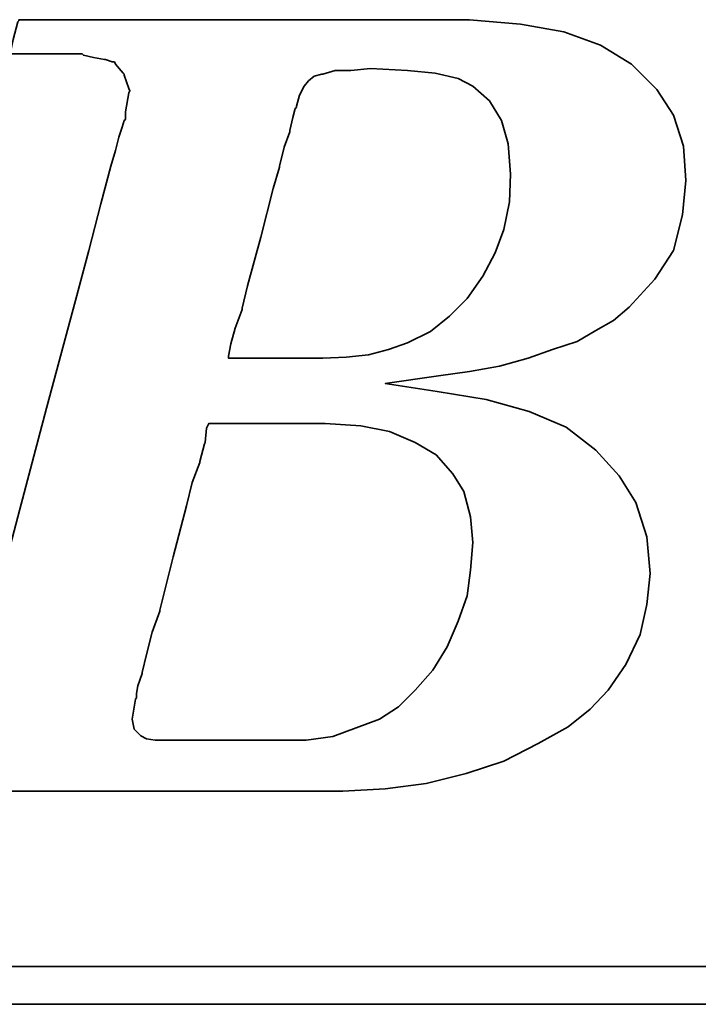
# Model space of a CAD drawing. Header units: inches. Extents: x 20 to 915, y 22 to 275.
# Tile 31 of 51: x 158.6 to 160.48, y 89.46 to 92.18. Entities that reach past the tile are written whole.
import ezdxf

# ---------------------------------------------------------------- set-up
doc = ezdxf.new("R2010")
doc.units = ezdxf.units.IN
doc.header["$LTSCALE"] = 0.1
doc.layers.add('DIM', color=4, linetype='Continuous')
doc.layers.add('layer 1', color=7, linetype='Continuous')

# ---------------------------------------------------------------- blocks, each defined once
blk = doc.blocks.new('TBI MOTION logo(完整正式版)')
at = {"layer": 'layer 1', "color": 22, "lineweight": 35}
for points, knots in [([(-64.65375, -6.86375), (-64.65375, -6.86375), (-64.84375, -7.29625), (-64.84375, -7.29625), (-64.84375, -7.29625), (-64.84375, -7.29625), (-64.86875, -7.34375), (-64.86875, -7.34375), (-64.86875, -7.34375), (-64.86875, -7.34375), (-64.86875, -7.36875), (-64.86875, -7.36875), (-64.86875, -7.36875), (-64.86875, -7.36875), (-65.15375, -7.65375), (-65.15375, -7.65375), (-65.15375, -7.65375), (-65.15375, -7.65375), (-65.17875, -7.65375), (-65.17875, -7.65375), (-65.17875, -7.65375), (-65.17875, -7.65375), (-65.20375, -7.67875), (-65.20375, -7.67875), (-65.20375, -7.67875), (-65.20375, -7.67875), (-65.58875, -7.87125), (-65.58875, -7.87125), (-65.58875, -7.87125), (-65.58875, -7.87125), (-65.63375, -7.87125), (-65.63375, -7.87125), (-65.63375, -7.87125), (-65.63375, -7.87125), (-65.65875, -7.89375), (-65.65875, -7.89375), (-65.65875, -7.89375), (-65.65875, -7.89375), (-66.09375, -7.94375), (-66.09375, -7.94375), (-66.09375, -7.94375), (-66.09375, -7.94375), (-66.11375, -7.94375), (-66.11375, -7.94375), (-66.11375, -7.94375), (-66.11375, -7.94375), (-66.16375, -7.94375), (-66.16375, -7.94375), (-66.16375, -7.94375), (-66.16375, -7.94375), (-66.30875, -7.94375), (-66.30875, -7.94375), (-66.30875, -7.94375), (-66.30875, -7.94375), (-66.69375, -7.94375), (-66.69375, -7.94375), (-66.69375, -7.94375), (-66.69375, -7.94375), (-67.07375, -7.94375), (-67.07375, -7.94375), (-67.07375, -7.94375), (-67.07375, -7.94375), (-67.12375, -7.94375), (-67.12375, -7.94375), (-67.12375, -7.94375), (-67.12375, -7.94375), (-67.12375, -7.96625), (-67.12375, -7.96625), (-67.12375, -7.96625), (-67.12375, -7.96625), (-67.14875, -7.99125), (-67.14875, -7.99125), (-67.14875, -7.99125), (-67.14875, -7.99125), (-67.24375, -8.34875), (-67.24375, -8.34875), (-67.24375, -8.34875), (-67.24375, -8.34875), (-67.31375, -8.68625), (-67.31375, -8.68625), (-67.31375, -8.68625), (-67.31375, -8.68625), (-67.26875, -8.68625), (-67.26875, -8.68625), (-67.26875, -8.68625), (-67.26875, -8.68625), (-67.07375, -8.68625), (-67.07375, -8.68625), (-67.07375, -8.68625), (-67.07375, -8.68625), (-66.54875, -8.68625), (-66.54875, -8.68625), (-66.54875, -8.68625), (-66.54875, -8.68625), (-65.82625, -8.68625), (-65.82625, -8.68625), (-65.82625, -8.68625), (-65.82625, -8.68625), (-65.01375, -8.68625), (-65.01375, -8.68625), (-65.01375, -8.68625), (-65.01375, -8.68625), (-64.05375, -8.68625), (-64.05375, -8.68625), (-64.05375, -8.68625), (-64.05375, -8.68625), (-62.08375, -8.68625), (-62.08375, -8.68625), (-62.08375, -8.68625), (-62.08375, -8.68625), (-60.06875, -8.68625), (-60.06875, -8.68625), (-60.06875, -8.68625), (-60.06875, -8.68625), (-59.10875, -8.68625), (-59.10875, -8.68625), (-59.10875, -8.68625), (-59.10875, -8.68625), (-58.29375, -8.68625), (-58.29375, -8.68625), (-58.29375, -8.68625), (-58.29375, -8.68625), (-57.57375, -8.68625), (-57.57375, -8.68625), (-57.57375, -8.68625), (-57.57375, -8.68625), (-57.04875, -8.68625), (-57.04875, -8.68625), (-57.04875, -8.68625), (-57.04875, -8.68625), (-56.85375, -8.68625), (-56.85375, -8.68625), (-56.85375, -8.68625), (-56.85375, -8.68625), (-56.70875, -8.68625), (-56.70875, -8.68625), (-56.70875, -8.68625), (-56.70875, -8.68625), (-56.61375, -8.68625), (-56.61375, -8.68625), (-56.61375, -8.68625), (-56.61375, -8.68625), (-56.56875, -8.68625), (-56.56875, -8.68625), (-56.56875, -8.68625), (-56.56875, -8.68625), (-55.65375, -8.63875), (-55.65375, -8.63875), (-55.65375, -8.63875), (-55.65375, -8.63875), (-54.76875, -8.51875), (-54.76875, -8.51875), (-54.76875, -8.51875), (-54.76875, -8.51875), (-53.90375, -8.30375), (-53.90375, -8.30375), (-53.90375, -8.30375), (-53.90375, -8.30375), (-53.08875, -8.03875), (-53.08875, -8.03875), (-53.08875, -8.03875), (-53.08875, -8.03875), (-52.34375, -7.65375), (-52.34375, -7.65375), (-52.34375, -7.65375), (-52.34375, -7.65375), (-51.69875, -7.29625), (-51.69875, -7.29625), (-51.69875, -7.29625), (-51.69875, -7.29625), (-51.21875, -6.91125), (-51.21875, -6.91125), (-51.21875, -6.91125), (-51.21875, -6.91125), (-50.83375, -6.50375), (-50.83375, -6.50375), (-50.83375, -6.50375), (-50.83375, -6.50375), (-50.44875, -5.94875), (-50.44875, -5.94875), (-50.44875, -5.94875), (-50.44875, -5.94875), (-50.13875, -5.30375), (-50.13875, -5.30375), (-50.13875, -5.30375), (-50.13875, -5.30375), (-49.99375, -4.65375), (-49.99375, -4.65375), (-49.99375, -4.65375), (-49.99375, -4.65375), (-49.92375, -3.98375), (-49.92375, -3.98375), (-49.92375, -3.98375), (-49.92375, -3.98375), (-49.99375, -3.19374), (-49.99375, -3.19374), (-49.99375, -3.19374), (-49.99375, -3.19374), (-50.23374, -2.44874), (-50.23374, -2.44874), (-50.23374, -2.44874), (-50.23374, -2.44874), (-50.59375, -1.87374), (-50.59375, -1.87374), (-50.59375, -1.87374), (-50.59375, -1.87374), (-51.09875, -1.31874), (-51.09875, -1.31874), (-51.09875, -1.31874), (-51.09875, -1.31874), (-51.74375, -0.81875), (-51.74375, -0.81875), (-51.74375, -0.81875), (-51.74375, -0.81875), (-52.53875, -0.48125), (-52.53875, -0.48125), (-52.53875, -0.48125), (-52.53875, -0.48125), (-53.47375, -0.21875), (-53.47375, -0.21875), (-53.47375, -0.21875), (-53.47375, -0.21875), (-54.52875, -0.04874), (-54.52875, -0.04874), (-54.52875, -0.04874), (-54.52875, -0.04874), (-55.65375, 0.12125), (-55.65375, 0.12125), (-55.65375, 0.12125), (-55.65375, 0.12125), (-54.50375, 0.28624), (-54.50375, 0.28624), (-54.50375, 0.28624), (-54.50375, 0.28624), (-53.83375, 0.38124), (-53.83375, 0.38124), (-53.83375, 0.38124), (-53.83375, 0.38124), (-53.18375, 0.50125), (-53.18375, 0.50125), (-53.18375, 0.50125), (-53.18375, 0.50125), (-52.55875, 0.66874), (-52.55875, 0.66874), (-52.55875, 0.66874), (-52.55875, 0.66874), (-52.03375, 0.86124), (-52.03375, 0.86124), (-52.03375, 0.86124), (-52.03375, 0.86124), (-51.50374, 1.03124), (-51.50374, 1.03124), (-51.50374, 1.03124), (-51.50374, 1.03124), (-51.09875, 1.27125), (-51.09875, 1.27125), (-51.09875, 1.27125), (-51.09875, 1.27125), (-50.71375, 1.48624), (-50.71375, 1.48624), (-50.71375, 1.48624), (-50.71375, 1.48624), (-50.37625, 1.77625), (-50.37625, 1.77625), (-50.37625, 1.77625), (-50.37625, 1.77625), (-49.82375, 2.37625), (-49.82375, 2.37625), (-49.82375, 2.37625), (-49.82375, 2.37625), (-49.41875, 2.99625), (-49.41875, 2.99625), (-49.41875, 2.99625), (-49.41875, 2.99625), (-49.22375, 3.76625), (-49.22375, 3.76625), (-49.22375, 3.76625), (-49.22375, 3.76625), (-49.15375, 4.50874), (-49.15375, 4.50874), (-49.15375, 4.50874), (-49.15375, 4.50874), (-49.20375, 5.25125), (-49.20375, 5.25125), (-49.20375, 5.25125), (-49.20375, 5.25125), (-49.41875, 5.92625), (-49.41875, 5.92625), (-49.41875, 5.92625), (-49.41875, 5.92625), (-49.77875, 6.47625), (-49.77875, 6.47625), (-49.77875, 6.47625), (-49.77875, 6.47625), (-50.33125, 7.02624), (-50.33125, 7.02624), (-50.33125, 7.02624), (-50.33125, 7.02624), (-51.00125, 7.43625), (-51.00125, 7.43625), (-51.00125, 7.43625), (-51.00125, 7.43625), (-51.79375, 7.72625), (-51.79375, 7.72625), (-51.79375, 7.72625), (-51.79375, 7.72625), (-52.72875, 7.89124), (-52.72875, 7.89124), (-52.72875, 7.89124), (-52.72875, 7.89124), (-53.83375, 7.98625), (-53.83375, 7.98625), (-53.83375, 7.98625), (-53.83375, 7.98625), (-53.92875, 7.98625), (-53.92875, 7.98625), (-53.92875, 7.98625), (-53.92875, 7.98625), (-54.26375, 7.98625), (-54.26375, 7.98625), (-54.26375, 7.98625), (-54.26375, 7.98625), (-54.74375, 7.98625), (-54.74375, 7.98625), (-54.74375, 7.98625), (-54.74375, 7.98625), (-55.36875, 7.98625), (-55.36875, 7.98625), (-55.36875, 7.98625), (-55.36875, 7.98625), (-56.13375, 7.98625), (-56.13375, 7.98625), (-56.13375, 7.98625), (-56.13375, 7.98625), (-56.94875, 7.98625), (-56.94875, 7.98625), (-56.94875, 7.98625), (-56.94875, 7.98625), (-58.77625, 7.98625), (-58.77625, 7.98625), (-58.77625, 7.98625), (-58.77625, 7.98625), (-60.59875, 7.98625), (-60.59875, 7.98625), (-60.59875, 7.98625), (-60.59875, 7.98625), (-61.41375, 7.98625), (-61.41375, 7.98625), (-61.41375, 7.98625), (-61.41375, 7.98625), (-62.17875, 7.98625), (-62.17875, 7.98625), (-62.17875, 7.98625), (-62.17875, 7.98625), (-62.80375, 7.98625), (-62.80375, 7.98625), (-62.80375, 7.98625), (-62.80375, 7.98625), (-63.30625, 7.98625), (-63.30625, 7.98625), (-63.30625, 7.98625), (-63.30625, 7.98625), (-63.57375, 7.98625), (-63.57375, 7.98625), (-63.57375, 7.98625), (-63.57375, 7.98625), (-63.57375, 7.96375), (-63.57375, 7.96375), (-63.57375, 7.96375), (-63.57375, 7.96375), (-63.59875, 7.94125), (-63.59875, 7.94125), (-63.59875, 7.94125), (-63.59875, 7.94125), (-63.69375, 7.55625), (-63.69375, 7.55625), (-63.69375, 7.55625), (-63.69375, 7.55625), (-63.76375, 7.24624), (-63.76375, 7.24624), (-63.76375, 7.24624), (-63.76375, 7.24624), (-63.23875, 7.24624), (-63.23875, 7.24624), (-63.23875, 7.24624), (-63.23875, 7.24624), (-62.75875, 7.24624), (-62.75875, 7.24624), (-62.75875, 7.24624), (-62.75875, 7.24624), (-62.61125, 7.24624), (-62.61125, 7.24624), (-62.61125, 7.24624), (-62.61125, 7.24624), (-62.56625, 7.24624), (-62.56625, 7.24624), (-62.56625, 7.24624), (-62.56625, 7.24624), (-62.22875, 7.24624), (-62.22875, 7.24624), (-62.22875, 7.24624), (-62.22875, 7.24624), (-62.20375, 7.24624), (-62.20375, 7.24624), (-62.20375, 7.24624), (-62.20375, 7.24624), (-62.17875, 7.21875), (-62.17875, 7.21875), (-62.17875, 7.21875), (-62.17875, 7.21875), (-61.96375, 7.17125), (-61.96375, 7.17125), (-61.96375, 7.17125), (-61.96375, 7.17125), (-61.72375, 7.12624), (-61.72375, 7.12624), (-61.72375, 7.12624), (-61.72375, 7.12624), (-61.70375, 7.12624), (-61.70375, 7.12624), (-61.70375, 7.12624), (-61.70375, 7.12624), (-61.55875, 7.07624), (-61.55875, 7.07624), (-61.55875, 7.07624), (-61.55875, 7.07624), (-61.50875, 7.07624), (-61.50875, 7.07624), (-61.50875, 7.07624), (-61.50875, 7.07624), (-61.48375, 7.02624), (-61.48375, 7.02624), (-61.48375, 7.02624), (-61.48375, 7.02624), (-61.31875, 6.83375), (-61.31875, 6.83375), (-61.31875, 6.83375), (-61.31875, 6.83375), (-61.29375, 6.81125), (-61.29375, 6.81125), (-61.29375, 6.81125), (-61.29375, 6.81125), (-61.29375, 6.78625), (-61.29375, 6.78625), (-61.29375, 6.78625), (-61.29375, 6.78625), (-61.19875, 6.50124), (-61.19875, 6.50124), (-61.19875, 6.50124), (-61.19875, 6.50124), (-61.17375, 6.45124), (-61.17375, 6.45124), (-61.17375, 6.45124), (-61.17375, 6.45124), (-61.19875, 6.40625), (-61.19875, 6.40625), (-61.19875, 6.40625), (-61.19875, 6.40625), (-61.26875, 5.99624), (-61.26875, 5.99624), (-61.26875, 5.99624), (-61.26875, 5.99624), (-61.26875, 5.85125), (-61.26875, 5.85125), (-61.26875, 5.85125), (-61.26875, 5.85125), (-61.26875, 5.82625), (-61.26875, 5.82625), (-61.26875, 5.82625), (-61.26875, 5.82625), (-61.29375, 5.80625), (-61.29375, 5.80625), (-61.29375, 5.80625), (-61.29375, 5.80625), (-61.34125, 5.66125), (-61.34125, 5.66125), (-61.34125, 5.66125), (-61.34125, 5.66125), (-61.41375, 5.44625), (-61.41375, 5.44625), (-61.41375, 5.44625), (-61.41375, 5.44625), (-61.48375, 5.15625), (-61.48375, 5.15625), (-61.48375, 5.15625), (-61.48375, 5.15625), (-61.58375, 4.82124), (-61.58375, 4.82124), (-61.58375, 4.82124), (-61.58375, 4.82124), (-61.79875, 4.00375), (-61.79875, 4.00375), (-61.79875, 4.00375), (-61.79875, 4.00375), (-62.05875, 2.99625), (-62.05875, 2.99625), (-62.05875, 2.99625), (-62.05875, 2.99625), (-62.34875, 1.91625), (-62.34875, 1.91625), (-62.34875, 1.91625), (-62.34875, 1.91625), (-62.97375, -0.41124), (-62.97375, -0.41124), (-62.97375, -0.41124), (-62.97375, -0.41124), (-63.59875, -2.75875), (-63.59875, -2.75875), (-63.59875, -2.75875), (-63.59875, -2.75875), (-63.88375, -3.86374), (-63.88375, -3.86374), (-63.88375, -3.86374), (-63.88375, -3.86374), (-64.14875, -4.82374), (-64.14875, -4.82374), (-64.14875, -4.82374), (-64.14875, -4.82374), (-64.36375, -5.64125), (-64.36375, -5.64125), (-64.36375, -5.64125), (-64.36375, -5.64125), (-64.43625, -5.97625), (-64.43625, -5.97625), (-64.43625, -5.97625), (-64.43625, -5.97625), (-64.50875, -6.28625), (-64.50875, -6.28625), (-64.50875, -6.28625), (-64.50875, -6.28625), (-64.50875, -6.30875), (-64.50875, -6.30875), (-64.50875, -6.30875), (-64.50875, -6.30875), (-64.57875, -6.50375), (-64.57875, -6.50375), (-64.57875, -6.50375), (-64.57875, -6.50375), (-64.62875, -6.69625), (-64.62875, -6.69625), (-64.62875, -6.69625), (-64.62875, -6.69625), (-64.62875, -6.76875), (-64.62875, -6.76875), (-64.62875, -6.76875), (-64.62875, -6.76875), (-64.62875, -6.81375), (-64.62875, -6.81375), (-64.62875, -6.81375), (-64.62875, -6.81375), (-64.62875, -6.83875), (-64.62875, -6.83875), (-64.62875, -6.83875), (-64.62875, -6.83875), (-64.65375, -6.86375), (-64.65375, -6.86375)], [0, 0, 0, 0, 0.00719424, 0.00719424, 0.00719424, 0.00719424, 0.01438849, 0.01438849, 0.01438849, 0.01438849, 0.02158273, 0.02158273, 0.02158273, 0.02158273, 0.02877698, 0.02877698, 0.02877698, 0.02877698, 0.03597122, 0.03597122, 0.03597122, 0.03597122, 0.04316547, 0.04316547, 0.04316547, 0.04316547, 0.05035971, 0.05035971, 0.05035971, 0.05035971, 0.05755396, 0.05755396, 0.05755396, 0.05755396, 0.0647482, 0.0647482, 0.0647482, 0.0647482, 0.07194245, 0.07194245, 0.07194245, 0.07194245, 0.07913669, 0.07913669, 0.07913669, 0.07913669, 0.08633094, 0.08633094, 0.08633094, 0.08633094, 0.09352518, 0.09352518, 0.09352518, 0.09352518, 0.10071942, 0.10071942, 0.10071942, 0.10071942, 0.10791367, 0.10791367, 0.10791367, 0.10791367, 0.11510791, 0.11510791, 0.11510791, 0.11510791, 0.12230216, 0.12230216, 0.12230216, 0.12230216, 0.1294964, 0.1294964, 0.1294964, 0.1294964, 0.13669065, 0.13669065, 0.13669065, 0.13669065, 0.14388489, 0.14388489, 0.14388489, 0.14388489, 0.15107914, 0.15107914, 0.15107914, 0.15107914, 0.15827338, 0.15827338, 0.15827338, 0.15827338, 0.16546763, 0.16546763, 0.16546763, 0.16546763, 0.17266187, 0.17266187, 0.17266187, 0.17266187, 0.17985612, 0.17985612, 0.17985612, 0.17985612, 0.18705036, 0.18705036, 0.18705036, 0.18705036, 0.1942446, 0.1942446, 0.1942446, 0.1942446, 0.20143885, 0.20143885, 0.20143885, 0.20143885, 0.20863309, 0.20863309, 0.20863309, 0.20863309, 0.21582734, 0.21582734, 0.21582734, 0.21582734, 0.22302158, 0.22302158, 0.22302158, 0.22302158, 0.23021583, 0.23021583, 0.23021583, 0.23021583, 0.23741007, 0.23741007, 0.23741007, 0.23741007, 0.24460432, 0.24460432, 0.24460432, 0.24460432, 0.25179856, 0.25179856, 0.25179856, 0.25179856, 0.25899281, 0.25899281, 0.25899281, 0.25899281, 0.26618705, 0.26618705, 0.26618705, 0.26618705, 0.27338129, 0.27338129, 0.27338129, 0.27338129, 0.28057554, 0.28057554, 0.28057554, 0.28057554, 0.28776978, 0.28776978, 0.28776978, 0.28776978, 0.29496403, 0.29496403, 0.29496403, 0.29496403, 0.30215827, 0.30215827, 0.30215827, 0.30215827, 0.30935252, 0.30935252, 0.30935252, 0.30935252, 0.31654676, 0.31654676, 0.31654676, 0.31654676, 0.32374101, 0.32374101, 0.32374101, 0.32374101, 0.33093525, 0.33093525, 0.33093525, 0.33093525, 0.3381295, 0.3381295, 0.3381295, 0.3381295, 0.34532374, 0.34532374, 0.34532374, 0.34532374, 0.35251799, 0.35251799, 0.35251799, 0.35251799, 0.35971223, 0.35971223, 0.35971223, 0.35971223, 0.36690647, 0.36690647, 0.36690647, 0.36690647, 0.37410072, 0.37410072, 0.37410072, 0.37410072, 0.38129496, 0.38129496, 0.38129496, 0.38129496, 0.38848921, 0.38848921, 0.38848921, 0.38848921, 0.39568345, 0.39568345, 0.39568345, 0.39568345, 0.4028777, 0.4028777, 0.4028777, 0.4028777, 0.41007194, 0.41007194, 0.41007194, 0.41007194, 0.41726619, 0.41726619, 0.41726619, 0.41726619, 0.42446043, 0.42446043, 0.42446043, 0.42446043, 0.43165468, 0.43165468, 0.43165468, 0.43165468, 0.43884892, 0.43884892, 0.43884892, 0.43884892, 0.44604317, 0.44604317, 0.44604317, 0.44604317, 0.45323741, 0.45323741, 0.45323741, 0.45323741, 0.46043165, 0.46043165, 0.46043165, 0.46043165, 0.4676259, 0.4676259, 0.4676259, 0.4676259, 0.47482014, 0.47482014, 0.47482014, 0.47482014, 0.48201439, 0.48201439, 0.48201439, 0.48201439, 0.48920863, 0.48920863, 0.48920863, 0.48920863, 0.49640288, 0.49640288, 0.49640288, 0.49640288, 0.50359712, 0.50359712, 0.50359712, 0.50359712, 0.51079137, 0.51079137, 0.51079137, 0.51079137, 0.51798561, 0.51798561, 0.51798561, 0.51798561, 0.52517986, 0.52517986, 0.52517986, 0.52517986, 0.5323741, 0.5323741, 0.5323741, 0.5323741, 0.53956835, 0.53956835, 0.53956835, 0.53956835, 0.54676259, 0.54676259, 0.54676259, 0.54676259, 0.55395683, 0.55395683, 0.55395683, 0.55395683, 0.56115108, 0.56115108, 0.56115108, 0.56115108, 0.56834532, 0.56834532, 0.56834532, 0.56834532, 0.57553957, 0.57553957, 0.57553957, 0.57553957, 0.58273381, 0.58273381, 0.58273381, 0.58273381, 0.58992806, 0.58992806, 0.58992806, 0.58992806, 0.5971223, 0.5971223, 0.5971223, 0.5971223, 0.60431655, 0.60431655, 0.60431655, 0.60431655, 0.61151079, 0.61151079, 0.61151079, 0.61151079, 0.61870504, 0.61870504, 0.61870504, 0.61870504, 0.62589928, 0.62589928, 0.62589928, 0.62589928, 0.63309353, 0.63309353, 0.63309353, 0.63309353, 0.64028777, 0.64028777, 0.64028777, 0.64028777, 0.64748201, 0.64748201, 0.64748201, 0.64748201, 0.65467626, 0.65467626, 0.65467626, 0.65467626, 0.6618705, 0.6618705, 0.6618705, 0.6618705, 0.66906475, 0.66906475, 0.66906475, 0.66906475, 0.67625899, 0.67625899, 0.67625899, 0.67625899, 0.68345324, 0.68345324, 0.68345324, 0.68345324, 0.69064748, 0.69064748, 0.69064748, 0.69064748, 0.69784173, 0.69784173, 0.69784173, 0.69784173, 0.70503597, 0.70503597, 0.70503597, 0.70503597, 0.71223022, 0.71223022, 0.71223022, 0.71223022, 0.71942446, 0.71942446, 0.71942446, 0.71942446, 0.72661871, 0.72661871, 0.72661871, 0.72661871, 0.73381295, 0.73381295, 0.73381295, 0.73381295, 0.74100719, 0.74100719, 0.74100719, 0.74100719, 0.74820144, 0.74820144, 0.74820144, 0.74820144, 0.75539568, 0.75539568, 0.75539568, 0.75539568, 0.76258993, 0.76258993, 0.76258993, 0.76258993, 0.76978417, 0.76978417, 0.76978417, 0.76978417, 0.77697842, 0.77697842, 0.77697842, 0.77697842, 0.78417266, 0.78417266, 0.78417266, 0.78417266, 0.79136691, 0.79136691, 0.79136691, 0.79136691, 0.79856115, 0.79856115, 0.79856115, 0.79856115, 0.8057554, 0.8057554, 0.8057554, 0.8057554, 0.81294964, 0.81294964, 0.81294964, 0.81294964, 0.82014388, 0.82014388, 0.82014388, 0.82014388, 0.82733813, 0.82733813, 0.82733813, 0.82733813, 0.83453237, 0.83453237, 0.83453237, 0.83453237, 0.84172662, 0.84172662, 0.84172662, 0.84172662, 0.84892086, 0.84892086, 0.84892086, 0.84892086, 0.85611511, 0.85611511, 0.85611511, 0.85611511, 0.86330935, 0.86330935, 0.86330935, 0.86330935, 0.8705036, 0.8705036, 0.8705036, 0.8705036, 0.87769784, 0.87769784, 0.87769784, 0.87769784, 0.88489209, 0.88489209, 0.88489209, 0.88489209, 0.89208633, 0.89208633, 0.89208633, 0.89208633, 0.89928058, 0.89928058, 0.89928058, 0.89928058, 0.90647482, 0.90647482, 0.90647482, 0.90647482, 0.91366906, 0.91366906, 0.91366906, 0.91366906, 0.92086331, 0.92086331, 0.92086331, 0.92086331, 0.92805755, 0.92805755, 0.92805755, 0.92805755, 0.9352518, 0.9352518, 0.9352518, 0.9352518, 0.94244604, 0.94244604, 0.94244604, 0.94244604, 0.94964029, 0.94964029, 0.94964029, 0.94964029, 0.95683453, 0.95683453, 0.95683453, 0.95683453, 0.96402878, 0.96402878, 0.96402878, 0.96402878, 0.97122302, 0.97122302, 0.97122302, 0.97122302, 0.97841727, 0.97841727, 0.97841727, 0.97841727, 0.98561151, 0.98561151, 0.98561151, 0.98561151, 0.99280576, 0.99280576, 0.99280576, 0.99280576, 1, 1, 1, 1]), ([(-57.50375, 6.35625), (-57.50375, 6.35625), (-57.57375, 6.11625), (-57.57375, 6.11625), (-57.57375, 6.11625), (-57.57375, 6.11625), (-57.57375, 6.09125), (-57.57375, 6.09125), (-57.57375, 6.09125), (-57.57375, 6.09125), (-57.59875, 6.06625), (-57.59875, 6.06625), (-57.59875, 6.06625), (-57.59875, 6.06625), (-57.64875, 5.87625), (-57.64875, 5.87625), (-57.64875, 5.87625), (-57.64875, 5.87625), (-57.71875, 5.58875), (-57.71875, 5.58875), (-57.71875, 5.58875), (-57.71875, 5.58875), (-57.71875, 5.56625), (-57.71875, 5.56625), (-57.71875, 5.56625), (-57.71875, 5.56625), (-57.83875, 5.23125), (-57.83875, 5.23125), (-57.83875, 5.23125), (-57.83875, 5.23125), (-57.93625, 4.82124), (-57.93625, 4.82124), (-57.93625, 4.82124), (-57.93625, 4.82124), (-57.93625, 4.79624), (-57.93625, 4.79624), (-57.93625, 4.79624), (-57.93625, 4.79624), (-58.07875, 4.34125), (-58.07875, 4.34125), (-58.07875, 4.34125), (-58.07875, 4.34125), (-58.34375, 3.28625), (-58.34375, 3.28625), (-58.34375, 3.28625), (-58.34375, 3.28625), (-58.62875, 2.23124), (-58.62875, 2.23124), (-58.62875, 2.23124), (-58.62875, 2.23124), (-58.74875, 1.75125), (-58.74875, 1.75125), (-58.74875, 1.75125), (-58.74875, 1.75125), (-58.74875, 1.72625), (-58.74875, 1.72625), (-58.74875, 1.72625), (-58.74875, 1.72625), (-58.89375, 1.31625), (-58.89375, 1.31625), (-58.89375, 1.31625), (-58.89375, 1.31625), (-58.98875, 0.98124), (-58.98875, 0.98124), (-58.98875, 0.98124), (-58.98875, 0.98124), (-59.03875, 0.71625), (-59.03875, 0.71625), (-59.03875, 0.71625), (-59.03875, 0.71625), (-59.03875, 0.66874), (-59.03875, 0.66874), (-59.03875, 0.66874), (-59.03875, 0.66874), (-58.91875, 0.66874), (-58.91875, 0.66874), (-58.91875, 0.66874), (-58.91875, 0.66874), (-58.53375, 0.66874), (-58.53375, 0.66874), (-58.53375, 0.66874), (-58.53375, 0.66874), (-58.10375, 0.66874), (-58.10375, 0.66874), (-58.10375, 0.66874), (-58.10375, 0.66874), (-57.66875, 0.66874), (-57.66875, 0.66874), (-57.66875, 0.66874), (-57.66875, 0.66874), (-57.33375, 0.66874), (-57.33375, 0.66874), (-57.33375, 0.66874), (-57.33375, 0.66874), (-57.09375, 0.66874), (-57.09375, 0.66874), (-57.09375, 0.66874), (-57.09375, 0.66874), (-56.99875, 0.66874), (-56.99875, 0.66874), (-56.99875, 0.66874), (-56.99875, 0.66874), (-56.49375, 0.69374), (-56.49375, 0.69374), (-56.49375, 0.69374), (-56.49375, 0.69374), (-56.01375, 0.74374), (-56.01375, 0.74374), (-56.01375, 0.74374), (-56.01375, 0.74374), (-55.58375, 0.86124), (-55.58375, 0.86124), (-55.58375, 0.86124), (-55.58375, 0.86124), (-55.17375, 1.00624), (-55.17375, 1.00624), (-55.17375, 1.00624), (-55.17375, 1.00624), (-54.67375, 1.24625), (-54.67375, 1.24625), (-54.67375, 1.24625), (-54.67375, 1.24625), (-54.26375, 1.58124), (-54.26375, 1.58124), (-54.26375, 1.58124), (-54.26375, 1.58124), (-53.87875, 1.96374), (-53.87875, 1.96374), (-53.87875, 1.96374), (-53.87875, 1.96374), (-53.54375, 2.44625), (-53.54375, 2.44625), (-53.54375, 2.44625), (-53.54375, 2.44625), (-53.27875, 2.95125), (-53.27875, 2.95125), (-53.27875, 2.95125), (-53.27875, 2.95125), (-53.08875, 3.45124), (-53.08875, 3.45124), (-53.08875, 3.45124), (-53.08875, 3.45124), (-52.96875, 4.05124), (-52.96875, 4.05124), (-52.96875, 4.05124), (-52.96875, 4.05124), (-52.94375, 4.65125), (-52.94375, 4.65125), (-52.94375, 4.65125), (-52.94375, 4.65125), (-52.99375, 5.30125), (-52.99375, 5.30125), (-52.99375, 5.30125), (-52.99375, 5.30125), (-53.13875, 5.80625), (-53.13875, 5.80625), (-53.13875, 5.80625), (-53.13875, 5.80625), (-53.39875, 6.23625), (-53.39875, 6.23625), (-53.39875, 6.23625), (-53.39875, 6.23625), (-53.75875, 6.54875), (-53.75875, 6.54875), (-53.75875, 6.54875), (-53.75875, 6.54875), (-54.07375, 6.71625), (-54.07375, 6.71625), (-54.07375, 6.71625), (-54.07375, 6.71625), (-54.57375, 6.83375), (-54.57375, 6.83375), (-54.57375, 6.83375), (-54.57375, 6.83375), (-55.17375, 6.88625), (-55.17375, 6.88625), (-55.17375, 6.88625), (-55.17375, 6.88625), (-55.96875, 6.93125), (-55.96875, 6.93125), (-55.96875, 6.93125), (-55.96875, 6.93125), (-56.39875, 6.88625), (-56.39875, 6.88625), (-56.39875, 6.88625), (-56.39875, 6.88625), (-56.42125, 6.88625), (-56.42125, 6.88625), (-56.42125, 6.88625), (-56.42125, 6.88625), (-56.73375, 6.88625), (-56.73375, 6.88625), (-56.73375, 6.88625), (-56.73375, 6.88625), (-56.99875, 6.81125), (-56.99875, 6.81125), (-56.99875, 6.81125), (-56.99875, 6.81125), (-57.02375, 6.81125), (-57.02375, 6.81125), (-57.02375, 6.81125), (-57.02375, 6.81125), (-57.18875, 6.76625), (-57.18875, 6.76625), (-57.18875, 6.76625), (-57.18875, 6.76625), (-57.30875, 6.66625), (-57.30875, 6.66625), (-57.30875, 6.66625), (-57.30875, 6.66625), (-57.40875, 6.54875), (-57.40875, 6.54875), (-57.40875, 6.54875), (-57.40875, 6.54875), (-57.50375, 6.35625), (-57.50375, 6.35625)], [0, 0, 0, 0, 0.01851852, 0.01851852, 0.01851852, 0.01851852, 0.03703704, 0.03703704, 0.03703704, 0.03703704, 0.05555556, 0.05555556, 0.05555556, 0.05555556, 0.07407407, 0.07407407, 0.07407407, 0.07407407, 0.09259259, 0.09259259, 0.09259259, 0.09259259, 0.11111111, 0.11111111, 0.11111111, 0.11111111, 0.12962963, 0.12962963, 0.12962963, 0.12962963, 0.14814815, 0.14814815, 0.14814815, 0.14814815, 0.16666667, 0.16666667, 0.16666667, 0.16666667, 0.18518519, 0.18518519, 0.18518519, 0.18518519, 0.2037037, 0.2037037, 0.2037037, 0.2037037, 0.22222222, 0.22222222, 0.22222222, 0.22222222, 0.24074074, 0.24074074, 0.24074074, 0.24074074, 0.25925926, 0.25925926, 0.25925926, 0.25925926, 0.27777778, 0.27777778, 0.27777778, 0.27777778, 0.2962963, 0.2962963, 0.2962963, 0.2962963, 0.31481481, 0.31481481, 0.31481481, 0.31481481, 0.33333333, 0.33333333, 0.33333333, 0.33333333, 0.35185185, 0.35185185, 0.35185185, 0.35185185, 0.37037037, 0.37037037, 0.37037037, 0.37037037, 0.38888889, 0.38888889, 0.38888889, 0.38888889, 0.40740741, 0.40740741, 0.40740741, 0.40740741, 0.42592593, 0.42592593, 0.42592593, 0.42592593, 0.44444444, 0.44444444, 0.44444444, 0.44444444, 0.46296296, 0.46296296, 0.46296296, 0.46296296, 0.48148148, 0.48148148, 0.48148148, 0.48148148, 0.5, 0.5, 0.5, 0.5, 0.51851852, 0.51851852, 0.51851852, 0.51851852, 0.53703704, 0.53703704, 0.53703704, 0.53703704, 0.55555556, 0.55555556, 0.55555556, 0.55555556, 0.57407407, 0.57407407, 0.57407407, 0.57407407, 0.59259259, 0.59259259, 0.59259259, 0.59259259, 0.61111111, 0.61111111, 0.61111111, 0.61111111, 0.62962963, 0.62962963, 0.62962963, 0.62962963, 0.64814815, 0.64814815, 0.64814815, 0.64814815, 0.66666667, 0.66666667, 0.66666667, 0.66666667, 0.68518519, 0.68518519, 0.68518519, 0.68518519, 0.7037037, 0.7037037, 0.7037037, 0.7037037, 0.72222222, 0.72222222, 0.72222222, 0.72222222, 0.74074074, 0.74074074, 0.74074074, 0.74074074, 0.75925926, 0.75925926, 0.75925926, 0.75925926, 0.77777778, 0.77777778, 0.77777778, 0.77777778, 0.7962963, 0.7962963, 0.7962963, 0.7962963, 0.81481481, 0.81481481, 0.81481481, 0.81481481, 0.83333333, 0.83333333, 0.83333333, 0.83333333, 0.85185185, 0.85185185, 0.85185185, 0.85185185, 0.87037037, 0.87037037, 0.87037037, 0.87037037, 0.88888889, 0.88888889, 0.88888889, 0.88888889, 0.90740741, 0.90740741, 0.90740741, 0.90740741, 0.92592593, 0.92592593, 0.92592593, 0.92592593, 0.94444444, 0.94444444, 0.94444444, 0.94444444, 0.96296296, 0.96296296, 0.96296296, 0.96296296, 0.98148148, 0.98148148, 0.98148148, 0.98148148, 1, 1, 1, 1]), ([(-61.03125, -6.57375), (-61.03125, -6.57375), (-61.03125, -6.67125), (-61.03125, -6.67125), (-61.03125, -6.67125), (-61.03125, -6.67125), (-61.05375, -6.69625), (-61.05375, -6.69625), (-61.05375, -6.69625), (-61.05375, -6.69625), (-61.12375, -7.12875), (-61.12375, -7.12875), (-61.12375, -7.12875), (-61.12375, -7.12875), (-61.07875, -7.34375), (-61.07875, -7.34375), (-61.07875, -7.34375), (-61.07875, -7.34375), (-60.93375, -7.48875), (-60.93375, -7.48875), (-60.93375, -7.48875), (-60.93375, -7.48875), (-60.81375, -7.55625), (-60.81375, -7.55625), (-60.81375, -7.55625), (-60.81375, -7.55625), (-60.62375, -7.58375), (-60.62375, -7.58375), (-60.62375, -7.58375), (-60.62375, -7.58375), (-60.30875, -7.58375), (-60.30875, -7.58375), (-60.30875, -7.58375), (-60.30875, -7.58375), (-59.97375, -7.58375), (-59.97375, -7.58375), (-59.97375, -7.58375), (-59.97375, -7.58375), (-59.87875, -7.58375), (-59.87875, -7.58375), (-59.87875, -7.58375), (-59.87875, -7.58375), (-59.63625, -7.58375), (-59.63625, -7.58375), (-59.63625, -7.58375), (-59.63625, -7.58375), (-58.96875, -7.58375), (-58.96875, -7.58375), (-58.96875, -7.58375), (-58.96875, -7.58375), (-58.29375, -7.58375), (-58.29375, -7.58375), (-58.29375, -7.58375), (-58.29375, -7.58375), (-58.05375, -7.58375), (-58.05375, -7.58375), (-58.05375, -7.58375), (-58.05375, -7.58375), (-57.98375, -7.58375), (-57.98375, -7.58375), (-57.98375, -7.58375), (-57.98375, -7.58375), (-57.35875, -7.58375), (-57.35875, -7.58375), (-57.35875, -7.58375), (-57.35875, -7.58375), (-56.78375, -7.50875), (-56.78375, -7.50875), (-56.78375, -7.50875), (-56.78375, -7.50875), (-56.27875, -7.31875), (-56.27875, -7.31875), (-56.27875, -7.31875), (-56.27875, -7.31875), (-55.77375, -7.12875), (-55.77375, -7.12875), (-55.77375, -7.12875), (-55.77375, -7.12875), (-55.36875, -6.86375), (-55.36875, -6.86375), (-55.36875, -6.86375), (-55.36875, -6.86375), (-55.00875, -6.50375), (-55.00875, -6.50375), (-55.00875, -6.50375), (-55.00875, -6.50375), (-54.62375, -6.06875), (-54.62375, -6.06875), (-54.62375, -6.06875), (-54.62375, -6.06875), (-54.31375, -5.56875), (-54.31375, -5.56875), (-54.31375, -5.56875), (-54.31375, -5.56875), (-54.07375, -5.01625), (-54.07375, -5.01625), (-54.07375, -5.01625), (-54.07375, -5.01625), (-53.87875, -4.46374), (-53.87875, -4.46374), (-53.87875, -4.46374), (-53.87875, -4.46374), (-53.80875, -3.91375), (-53.80875, -3.91375), (-53.80875, -3.91375), (-53.80875, -3.91375), (-53.75875, -3.31375), (-53.75875, -3.31375), (-53.75875, -3.31375), (-53.75875, -3.31375), (-53.80875, -2.75875), (-53.80875, -2.75875), (-53.80875, -2.75875), (-53.80875, -2.75875), (-53.95375, -2.20875), (-53.95375, -2.20875), (-53.95375, -2.20875), (-53.95375, -2.20875), (-54.19375, -1.82625), (-54.19375, -1.82625), (-54.19375, -1.82625), (-54.19375, -1.82625), (-54.55375, -1.41875), (-54.55375, -1.41875), (-54.55375, -1.41875), (-54.55375, -1.41875), (-55.00875, -1.15125), (-55.00875, -1.15125), (-55.00875, -1.15125), (-55.00875, -1.15125), (-55.56125, -0.91375), (-55.56125, -0.91375), (-55.56125, -0.91375), (-55.56125, -0.91375), (-56.18125, -0.79375), (-56.18125, -0.79375), (-56.18125, -0.79375), (-56.18125, -0.79375), (-56.94875, -0.74374), (-56.94875, -0.74374), (-56.94875, -0.74374), (-56.94875, -0.74374), (-56.99875, -0.74374), (-56.99875, -0.74374), (-56.99875, -0.74374), (-56.99875, -0.74374), (-57.09375, -0.74374), (-57.09375, -0.74374), (-57.09375, -0.74374), (-57.09375, -0.74374), (-57.38375, -0.74374), (-57.38375, -0.74374), (-57.38375, -0.74374), (-57.38375, -0.74374), (-57.76875, -0.74374), (-57.76875, -0.74374), (-57.76875, -0.74374), (-57.76875, -0.74374), (-58.24625, -0.74374), (-58.24625, -0.74374), (-58.24625, -0.74374), (-58.24625, -0.74374), (-58.72875, -0.74374), (-58.72875, -0.74374), (-58.72875, -0.74374), (-58.72875, -0.74374), (-59.20875, -0.74374), (-59.20875, -0.74374), (-59.20875, -0.74374), (-59.20875, -0.74374), (-59.46875, -0.74374), (-59.46875, -0.74374), (-59.46875, -0.74374), (-59.46875, -0.74374), (-59.51625, -0.83875), (-59.51625, -0.83875), (-59.51625, -0.83875), (-59.51625, -0.83875), (-59.54375, -1.15125), (-59.54375, -1.15125), (-59.54375, -1.15125), (-59.54375, -1.15125), (-59.56375, -1.17874), (-59.56375, -1.17874), (-59.56375, -1.17874), (-59.56375, -1.17874), (-59.66375, -1.55875), (-59.66375, -1.55875), (-59.66375, -1.55875), (-59.66375, -1.55875), (-59.66375, -1.58375), (-59.66375, -1.58375), (-59.66375, -1.58375), (-59.66375, -1.58375), (-59.82875, -2.01874), (-59.82875, -2.01874), (-59.82875, -2.01874), (-59.82875, -2.01874), (-59.94875, -2.52125), (-59.94875, -2.52125), (-59.94875, -2.52125), (-59.94875, -2.52125), (-60.23875, -3.62375), (-60.23875, -3.62375), (-60.23875, -3.62375), (-60.23875, -3.62375), (-60.52375, -4.77624), (-60.52375, -4.77624), (-60.52375, -4.77624), (-60.52375, -4.77624), (-60.52375, -4.79874), (-60.52375, -4.79874), (-60.52375, -4.79874), (-60.52375, -4.79874), (-60.69125, -5.25375), (-60.69125, -5.25375), (-60.69125, -5.25375), (-60.69125, -5.25375), (-60.81375, -5.73625), (-60.81375, -5.73625), (-60.81375, -5.73625), (-60.81375, -5.73625), (-60.90875, -6.11875), (-60.90875, -6.11875), (-60.90875, -6.11875), (-60.90875, -6.11875), (-60.90875, -6.14375), (-60.90875, -6.14375), (-60.90875, -6.14375), (-60.90875, -6.14375), (-61.00375, -6.40875), (-61.00375, -6.40875), (-61.00375, -6.40875), (-61.00375, -6.40875), (-61.03125, -6.57375), (-61.03125, -6.57375)], [0, 0, 0, 0, 0.01694915, 0.01694915, 0.01694915, 0.01694915, 0.03389831, 0.03389831, 0.03389831, 0.03389831, 0.05084746, 0.05084746, 0.05084746, 0.05084746, 0.06779661, 0.06779661, 0.06779661, 0.06779661, 0.08474576, 0.08474576, 0.08474576, 0.08474576, 0.10169492, 0.10169492, 0.10169492, 0.10169492, 0.11864407, 0.11864407, 0.11864407, 0.11864407, 0.13559322, 0.13559322, 0.13559322, 0.13559322, 0.15254237, 0.15254237, 0.15254237, 0.15254237, 0.16949153, 0.16949153, 0.16949153, 0.16949153, 0.18644068, 0.18644068, 0.18644068, 0.18644068, 0.20338983, 0.20338983, 0.20338983, 0.20338983, 0.22033898, 0.22033898, 0.22033898, 0.22033898, 0.23728814, 0.23728814, 0.23728814, 0.23728814, 0.25423729, 0.25423729, 0.25423729, 0.25423729, 0.27118644, 0.27118644, 0.27118644, 0.27118644, 0.28813559, 0.28813559, 0.28813559, 0.28813559, 0.30508475, 0.30508475, 0.30508475, 0.30508475, 0.3220339, 0.3220339, 0.3220339, 0.3220339, 0.33898305, 0.33898305, 0.33898305, 0.33898305, 0.3559322, 0.3559322, 0.3559322, 0.3559322, 0.37288136, 0.37288136, 0.37288136, 0.37288136, 0.38983051, 0.38983051, 0.38983051, 0.38983051, 0.40677966, 0.40677966, 0.40677966, 0.40677966, 0.42372881, 0.42372881, 0.42372881, 0.42372881, 0.44067797, 0.44067797, 0.44067797, 0.44067797, 0.45762712, 0.45762712, 0.45762712, 0.45762712, 0.47457627, 0.47457627, 0.47457627, 0.47457627, 0.49152542, 0.49152542, 0.49152542, 0.49152542, 0.50847458, 0.50847458, 0.50847458, 0.50847458, 0.52542373, 0.52542373, 0.52542373, 0.52542373, 0.54237288, 0.54237288, 0.54237288, 0.54237288, 0.55932203, 0.55932203, 0.55932203, 0.55932203, 0.57627119, 0.57627119, 0.57627119, 0.57627119, 0.59322034, 0.59322034, 0.59322034, 0.59322034, 0.61016949, 0.61016949, 0.61016949, 0.61016949, 0.62711864, 0.62711864, 0.62711864, 0.62711864, 0.6440678, 0.6440678, 0.6440678, 0.6440678, 0.66101695, 0.66101695, 0.66101695, 0.66101695, 0.6779661, 0.6779661, 0.6779661, 0.6779661, 0.69491525, 0.69491525, 0.69491525, 0.69491525, 0.71186441, 0.71186441, 0.71186441, 0.71186441, 0.72881356, 0.72881356, 0.72881356, 0.72881356, 0.74576271, 0.74576271, 0.74576271, 0.74576271, 0.76271186, 0.76271186, 0.76271186, 0.76271186, 0.77966102, 0.77966102, 0.77966102, 0.77966102, 0.79661017, 0.79661017, 0.79661017, 0.79661017, 0.81355932, 0.81355932, 0.81355932, 0.81355932, 0.83050847, 0.83050847, 0.83050847, 0.83050847, 0.84745763, 0.84745763, 0.84745763, 0.84745763, 0.86440678, 0.86440678, 0.86440678, 0.86440678, 0.88135593, 0.88135593, 0.88135593, 0.88135593, 0.89830508, 0.89830508, 0.89830508, 0.89830508, 0.91525424, 0.91525424, 0.91525424, 0.91525424, 0.93220339, 0.93220339, 0.93220339, 0.93220339, 0.94915254, 0.94915254, 0.94915254, 0.94915254, 0.96610169, 0.96610169, 0.96610169, 0.96610169, 0.98305085, 0.98305085, 0.98305085, 0.98305085, 1, 1, 1, 1]), ([(75.90875, -9.47875), (75.90875, -9.47875), (75.90875, -12.28625), (75.90875, -12.28625), (75.90875, -12.28625), (75.90875, -12.28625), (75.90875, -12.47875), (75.90875, -12.47875), (75.90875, -12.47875), (75.90875, -12.47875), (75.71625, -12.47875), (75.71625, -12.47875), (75.71625, -12.47875), (75.71625, -12.47875), (-88.32875, -12.47875), (-88.32875, -12.47875), (-88.32875, -12.47875), (-88.32875, -12.47875), (-88.32875, -13.29375), (-88.32875, -13.29375), (-88.32875, -13.29375), (-88.32875, -13.29375), (82.89125, -13.29375), (82.89125, -13.29375), (82.89125, -13.29375), (82.89125, -13.29375), (75.90875, -9.47875), (75.90875, -9.47875)], [0, 0, 0, 0, 0.14285714, 0.14285714, 0.14285714, 0.14285714, 0.28571429, 0.28571429, 0.28571429, 0.28571429, 0.42857143, 0.42857143, 0.42857143, 0.42857143, 0.57142857, 0.57142857, 0.57142857, 0.57142857, 0.71428571, 0.71428571, 0.71428571, 0.71428571, 0.85714286, 0.85714286, 0.85714286, 0.85714286, 1, 1, 1, 1])]:
    blk.add_open_spline(points, degree=3, knots=knots, dxfattribs=at)

msp = doc.modelspace()

# ---------------------------------------------------------------- block references
at = {"layer": 'DIM', "xscale": 0.1275750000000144, "yscale": 0.1275749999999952, "zscale": 0.127575}
msp.add_blockref('TBI MOTION logo(完整正式版)', (166.7117, 91.1584), dxfattribs=at)

doc.saveas('drawing.dxf')
